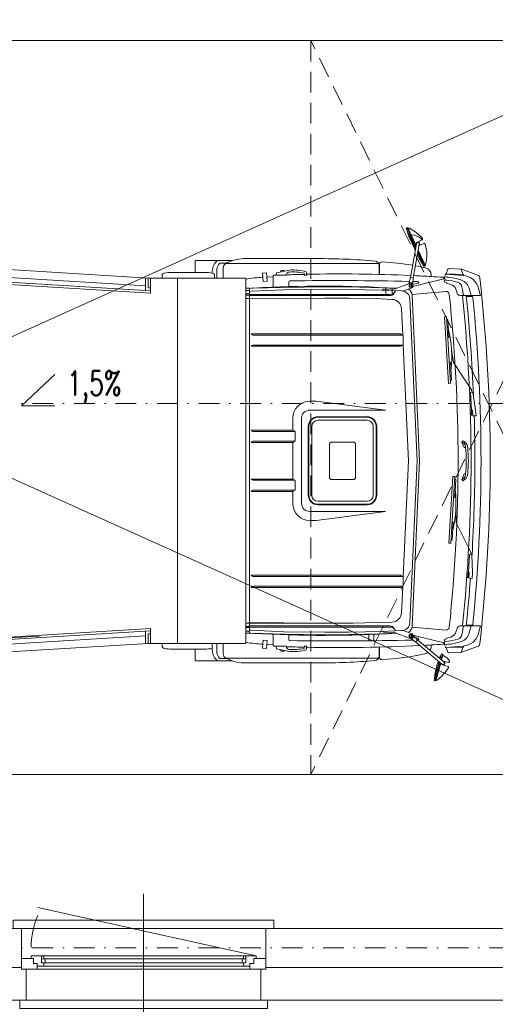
# Model space of a CAD drawing. Header units: centimetres. Extents: x -122 to 72759, y 3298 to 43172.
# Tile 117 of 243: x 38304 to 38595, y 11378 to 11982. Entities that reach past the tile are written whole.
import ezdxf
from ezdxf import colors
from ezdxf.entities.mleader import LeaderData, LeaderLine
from ezdxf.enums import TextEntityAlignment as Align
from ezdxf.lldxf.tags import DXFTag
from ezdxf.math import Vec2, Vec3

# ---------------------------------------------------------------- set-up
doc = ezdxf.new("R2010")
doc.units = ezdxf.units.CM
doc.header["$MEASUREMENT"] = 0
doc.linetypes.add('DASH2', pattern=[19.05, 12.7, -6.35])
doc.linetypes.add('DASHDOT', pattern=[25.4, 12.7, -6.35, 0, -6.35])
doc.layers.get('0').update_dxf_attribs({"lineweight": 5})
for name, color, linetype, lineweight in [('0-LINIA CIENKA', 7, 'Continuous', 5), ('0-LINIA ŚREDNIA', 7, 'Continuous', 5), ('0-OSIE', 7, 'DASHDOT', 5), ('_ ściany konstrukcyjne', 7, 'Continuous', 5), ('A_izol-termiczna', 7, 'ZIGZAG', 5), ('A_okna', 7, 'Continuous', 5), ('A_okna opis', 7, 'Continuous', 5), ('A_okna otwarcie', 7, 'DASH', 5), ('A_okna symbol', 7, 'Continuous', 5), ('A_parapety', 7, 'Continuous', 5), ('A_przerywane', 7, 'DASH', 5), ('A_sciany', 7, 'Continuous', 5), ('IS_HVAC_OPIS', 7, 'Continuous', 9), ('meble', 7, 'Continuous', 5), ('PRZERYWANA', 7, 'DASH2', 5), ('wymiarowanie', 7, 'Continuous', 5), ('ZZZ_Xref', 7, 'Continuous', 5)]:
    doc.layers.add(name, color=color, linetype=linetype, lineweight=lineweight)
doc.styles.add('Arial', font='arial.ttf', dxfattribs={"height": 450})
doc.styles.add('MBC_0250', font='txt', dxfattribs={"height": 250})
doc.styles.add('ROMANS', font='romans.shx', dxfattribs={"width": 0.8, "height": 15})
doc.styles.get("Standard").update_dxf_attribs({"font": 'ARIAL.TTF'})
tags = doc.linetypes.add('DASH', pattern=[15, 10, -5]).pattern_tags.tags
tags[6:7] = [DXFTag(74, 4), DXFTag(75, 0), DXFTag(340, '0'), DXFTag(46, 0.0), DXFTag(50, 0.0), DXFTag(44, 0.0), DXFTag(45, 0.0)]
tags[4:5] = [DXFTag(74, 4), DXFTag(75, 0), DXFTag(340, '0'), DXFTag(46, 0.0), DXFTag(50, 0.0), DXFTag(44, 0.0), DXFTag(45, 0.0)]
doc.linetypes.add('ZIGZAG', pattern='A,0.0001,-0.2,[131,ltypeshp.shx,S=0.2,R=0,X=-0.2,Y=0],-0.4,[131,ltypeshp.shx,S=0.2,R=180,X=0.2,Y=0],-0.2', length=0.8001)

# ---------------------------------------------------------------- blocks, each defined once
blk = doc.blocks.new('*U1247')
at = {"layer": 'A_okna symbol'}
blk.add_circle((0, 82.27), 13.85, dxfattribs=at)
at = {"layer": 'A_okna opis', "style": 'ROMANS', "width": 0.7}
for tag, p in [('S', (-18.23, 46.86)), ('H', (3.76, 46.86))]:
    blk.add_attdef(tag, text='', height=10, rotation=90, dxfattribs=at).set_placement(p, align=Align.TOP_CENTER)
at = {"layer": 'A_okna symbol', "style": 'Arial'}
blk.add_attdef('SYMBOL', text='', height=10, dxfattribs=at).set_placement((0, 82.27), align=Align.MIDDLE_CENTER)
at = {"layer": 'A_okna symbol'}
blk.add_attdef('HP=', (-11.63, -44.95), '', height=10, rotation=360, dxfattribs=at)
at = {"color": 7, "lineweight": 40, "true_color": 0xffffff}
blk.add_wipeout([(72, 19), (-72, 19), (-72, 0), (-75, 0), (-75, -25), (75, -25), (75, 0), (72, 0)], dxfattribs=at)
at = {"color": 8, "linetype": 'Continuous', "lineweight": 5}
blk.add_line((0, 66.42), (0, -46.34), dxfattribs=at)
for p, q in [((-75, 0), (-65.2, 0)), ((-75, -6.5), (-75, 0)), ((-65.2, 0), (-65.2, -3.5)), ((-65.2, -3.5), (-67.6, -3.5)), ((-67.6, -3.5), (-67.6, -6.5)), ((-65.2, -1.9), (-61.46, -1.9)), ((-60.39, -3.89), (-62.7, -3.89)), ((-62.7, -8.3), (-62.7, -3.89)), ((-61, -3.89), (-61.46, -1.9)), ((-60.39, -3.89), (-60.39, -6.3)), ((60.39, -3.89), (-60.39, -3.89)), ((60.39, -3.89), (62.7, -3.89)), ((60.39, -3.89), (60.39, -6.3)), ((61, -3.89), (61.46, -1.9)), ((65.2, -1.9), (61.46, -1.9)), ((62.7, -8.3), (62.7, -3.89)), ((75, 0), (65.2, 0)), ((65.2, 0), (65.2, -3.5)), ((65.2, -3.5), (67.6, -3.5)), ((67.6, -3.5), (67.6, -6.5)), ((75, -6.5), (75, 0)), ((-67.6, -6.5), (-75, -6.5)), ((-69, -8.3), (-69, -6.5)), ((-69, -8.3), (-61.44, -8.3)), ((-60.39, -6.3), (-62.7, -6.3)), ((-62.7, -8.3), (-62.7, -6.3)), ((-61, -6.3), (-61.44, -8.3)), ((-60.44, -6.3), (60.39, -6.3)), ((60.39, -6.3), (62.7, -6.3)), ((61, -6.3), (61.44, -8.3)), ((69, -8.3), (61.44, -8.3)), ((62.7, -8.3), (62.7, -6.3)), ((67.6, -6.5), (75, -6.5)), ((69, -8.3), (69, -6.5))]:
    blk.add_line(p, q)
at = {"lineweight": 5}
for p, q in [((65.2, 0), (-65.2, 0)), ((-61.46, -1.9), (61.46, -1.9)), ((-61.44, -8.3), (61.44, -8.3))]:
    blk.add_line(p, q, dxfattribs=at)
for points in [[(-72, 0), (-72, 19)], [(72, 0), (72, 19)]]:
    blk.add_lwpolyline(points)
at = {"layer": 'A_izol-termiczna', "linetype": 'Continuous'}
for p, q in [((-71, 0), (-75, 0)), ((71, 0), (75, 0))]:
    blk.add_line(p, q, dxfattribs=at)
at = {"layer": 'A_okna otwarcie', "ltscale": 0.5}
blk.add_line((69, -8.3), (-64.87, -37.88), dxfattribs=at)
blk.add_arc((-20.23, -13.24), 48.77, 180.07083, 203.75046, dxfattribs=at)
at = {"layer": 'A_parapety'}
for points in [[(-76, 19), (-76, 24), (76, 24), (76, 19)], [(-80, -25), (-80, -30), (80, -30), (80, -25)]]:
    blk.add_lwpolyline(points, dxfattribs=at)
at = {"layer": 'A_przerywane'}
for p, q in [((72, 19), (-72, 19)), ((75, -25), (-75, -25))]:
    blk.add_line(p, q, dxfattribs=at)
at = {"layer": 'A_sciany'}
for p, q in [((-75, -25), (-75, 0)), ((75, -25), (75, 0))]:
    blk.add_line(p, q, dxfattribs=at)
blk = doc.blocks.new('G$CA1DC9C89')
at = {"layer": '0-LINIA CIENKA', "lineweight": 5}
for p, q in [((3894.65, 1238.43), (3895.17, 1238.9)), ((3896.48, 1234.5), (3894.65, 1238.43)), ((3895.17, 1238.9), (3895.6, 1238.93)), ((3895.17, 1238.9), (3897.06, 1234.85)), ((3895.6, 1238.93), (3897.71, 1234.4)), ((3896.15, 1238.53), (3895.85, 1238.39)), ((3896.45, 1234.47), (3896.84, 1234.82)), ((3900.31, 1226.18), (3896.45, 1234.47)), ((3896.84, 1234.82), (3897.35, 1234.9)), ((3900.46, 1227.04), (3896.84, 1234.82)), ((3900.62, 1227.9), (3897.35, 1234.9)), ((3897.61, 1234.35), (3897.72, 1234.4)), ((3897.17, 1208.35), (3900.81, 1229.03)), ((3898.94, 1208.03), (3902.59, 1228.71)), ((3903.85, 1231.31), (3901.16, 1229.89)), ((3904.41, 1231.53), (3901.18, 1229.89)), ((3905.46, 1229.16), (3902.45, 1227.93)), ((3840.11, 1219.92), (3794.73, 1219.92)), ((3905.45, 1215.17), (3901.64, 1223.34)), ((3905.96, 1215.25), (3901.79, 1224.2)), ((3906.35, 1215.59), (3901.94, 1225.06)), ((3638.18, 1213.94), (3736.16, 1207.93)), ((3765.01, 1218.32), (3765.01, 1211.43)), ((3765.49, 1218.68), (3770.2, 1218.68)), ((3765.49, 1218.68), (3787.92, 1218.68)), ((3780.1, 1217.18), (3784.42, 1217.18)), ((3782.32, 1214.43), (3782.32, 1207.93)), ((3877.64, 1216.93), (3783.96, 1216.93)), ((3877.91, 1215.77), (3877.91, 1210.23)), ((3878.11, 1216.38), (3878.11, 1210.23)), ((3905.45, 1215.17), (3905.96, 1215.25)), ((3905.96, 1215.25), (3906.35, 1215.59)), ((3906.1, 1216.14), (3906.12, 1216.15)), ((3920.77, 1213.79), (3927.92, 1213.54)), ((3639.16, 1209.09), (3734.67, 1203.24)), ((3734.67, 1200.43), (3734.67, 1207.93)), ((3736.16, 1207.93), (3754.16, 1207.93)), ((3736.16, 1202), (3736.16, 1207.93)), ((3737.66, 1198.75), (3737.66, 1207.93)), ((3744.79, 1207.93), (3744.79, 1209.46)), ((3750.91, 1211.43), (3770.91, 1211.43)), ((3754.16, 1207.93), (3754.16, 983.96)), ((3754.16, 1207.93), (3796.17, 1207.93)), ((3775.62, 1212.38), (3775.62, 1211.06)), ((3777.03, 1207.93), (3777.03, 1209.46)), ((3778.36, 1212.38), (3778.36, 1207.93)), ((3796.17, 1207.93), (3796.17, 983.96)), ((3808.9, 1211.12), (3806.41, 1210.97)), ((3806.41, 1210.97), (3806.72, 1205.98)), ((3809.22, 1206.13), (3808.9, 1211.12)), ((3812.91, 1208.84), (3809.42, 1208.63)), ((3812.91, 1209.17), (3812.91, 1202.4)), ((3814.71, 1209.7), (3814.91, 1211.2)), ((3814.71, 1209.7), (3820.91, 1209.7)), ((3814.91, 1211.2), (3822.91, 1212.9)), ((3817.71, 1212.7), (3817.71, 1211.8)), ((3819.71, 1212.7), (3817.71, 1212.7)), ((3819.71, 1212.7), (3819.71, 1212.22)), ((3832.21, 1209.7), (3832.02, 1210.99)), ((3832.21, 1209.7), (3833.61, 1209.7)), ((3833.21, 1211.9), (3833.61, 1209.7)), ((3897.17, 1208.35), (3896.45, 1205.43)), ((3898.94, 1208.03), (3897.17, 1208.35)), ((3898.94, 1208.03), (3898.62, 1205.05)), ((3909.9, 1209.9), (3909.9, 1208.92)), ((3917.63, 1207.97), (3917.63, 1207.62)), ((3917.99, 1208.73), (3918.82, 1210.47)), ((3917.99, 1207.76), (3917.99, 1208.73)), ((3918.72, 1210.27), (3918.73, 1210.56)), ((3918.73, 1210.56), (3929.72, 1210.17)), ((3918.82, 1210.47), (3929.58, 1209.59)), ((3919.03, 1210.55), (3920.19, 1213.41)), ((3929.42, 1210.18), (3928.47, 1213.12)), ((3938.41, 1209.83), (3928.75, 1213.4)), ((3929.7, 1209.58), (3929.72, 1210.17)), ((3629.18, 1206.9), (3737.66, 1200.25)), ((3629.18, 1205.39), (3737.66, 1198.75)), ((3736.16, 1202), (3737.66, 1202)), ((3798.31, 1201.77), (3796.17, 1201.7)), ((3799.4, 1201.72), (3798.4, 1201.69)), ((3798.4, 1201.69), (3798.4, 990.2)), ((3819.4, 1202.27), (3799.4, 1201.72)), ((3800.92, 1201.83), (3800.09, 1201.74)), ((3806.72, 1205.98), (3809.22, 1206.13)), ((3844.4, 1202.62), (3819.39, 1202.27)), ((3822.61, 1205.74), (3822.61, 1202.73)), ((3859.42, 1202.52), (3844.4, 1202.62)), ((3879.45, 1202.07), (3859.42, 1202.52)), ((3888.49, 1201.73), (3879.45, 1202.07)), ((3881.99, 1201.7), (3881.99, 1198.14)), ((3885.99, 1201.7), (3885.99, 1198.14)), ((3887.76, 1201.47), (3896.68, 1204.68)), ((3892.33, 1199.92), (3897.69, 1201.86)), ((3896.29, 1204.54), (3896.45, 1205.43)), ((3898.62, 1205.05), (3896.45, 1205.43)), ((3898.45, 1204.08), (3898.62, 1205.05)), ((3901.91, 1204.81), (3898.49, 1204.01)), ((3917.63, 1207.62), (3898.64, 1202.92)), ((3918, 1207.68), (3917.63, 1207.68)), ((3917.8, 1205.68), (3918.33, 1207.01)), ((3919.4, 1205.18), (3917.8, 1205.68)), ((3919.4, 1204.78), (3919.4, 1205.18)), ((3921.9, 1204.06), (3919.4, 1204.78)), ((3732.65, 1200.55), (3732.45, 1200.55)), ((3796.22, 1200.15), (3796.22, 991.74)), ((3798.11, 1200.44), (3796.51, 1200.44)), ((3798.11, 1198.31), (3796.51, 1198.31)), ((3798.11, 1197.55), (3796.51, 1197.55)), ((3799.4, 1199.92), (3798.4, 1199.85)), ((3884.96, 1198.02), (3798.4, 1198.02)), ((3884.54, 1197.26), (3798.4, 1197.26)), ((3819.4, 1200.77), (3799.4, 1199.92)), ((3844.42, 1195.74), (3819.47, 1195.39)), ((3859.32, 1195.64), (3844.42, 1195.74)), ((3880.49, 1200.68), (3880.49, 1200.43)), ((3880.77, 1200.98), (3887.2, 1201.35)), ((3918.84, 1199.76), (3898.16, 1197.94)), ((3902.79, 1095.95), (3898.19, 1197.61)), ((3926.07, 1198.16), (3925.01, 1201.13)), ((3927.39, 1197.24), (3931.38, 1197.24)), ((3930.52, 1197.24), (3940.09, 1197.24)), ((3934.97, 1196.74), (3931.43, 1196.74)), ((3938.99, 1201.61), (3940.09, 1197.24)), ((3798.11, 1195.47), (3796.51, 1195.47)), ((3819.47, 1195.39), (3798.4, 1195.18)), ((3879.24, 1195.19), (3859.32, 1195.64)), ((3885.83, 1194.94), (3879.24, 1195.19)), ((3892.41, 1173.03), (3891.68, 1189.13)), ((3919.32, 1184.39), (3918.13, 1184.31)), ((3918.13, 1184.31), (3920.62, 1143.39)), ((3921.82, 1143.47), (3919.32, 1184.39)), ((3919.44, 1182.49), (3920.14, 1182.53)), ((3920.14, 1182.53), (3920.81, 1171.56)), ((3890.92, 1173.74), (3799.41, 1173.74)), ((3892.53, 1172.94), (3801.01, 1172.94)), ((3892.47, 1172.99), (3891.31, 1173.64)), ((3892.68, 1167.14), (3892.68, 1172.74)), ((3920.81, 1171.56), (3920.11, 1171.51)), ((3890.92, 1166.14), (3799.41, 1166.14)), ((3892.68, 1166.94), (3801.01, 1166.94)), ((3892.47, 1166.88), (3891.31, 1166.24)), ((3895.89, 1095.95), (3892.68, 1166.94)), ((3923.64, 1156.3), (3922.37, 1164.04)), ((3921.73, 1156.39), (3921.03, 1156.34)), ((3922.4, 1145.41), (3921.73, 1156.39)), ((3934.69, 1139.44), (3923.64, 1156.3)), ((3920.62, 1143.39), (3921.82, 1143.47)), ((3921.7, 1145.36), (3922.4, 1145.41)), ((3935.53, 1137.99), (3934.03, 1137.9)), ((3934.03, 1137.9), (3934.7, 1126.92)), ((3934.78, 1137.95), (3934.69, 1139.44)), ((3937.19, 1127.08), (3935.53, 1137.99)), ((3839.4, 1132.52), (3835.4, 1132.52)), ((3881.9, 1127.04), (3839.39, 1132.52)), ((3881.9, 1127.04), (3835.4, 1127.04)), ((3934.55, 1126.48), (3933.89, 1126.44)), ((3934.67, 1123.87), (3933.97, 1123.84)), ((3934.55, 1126.48), (3934.67, 1123.87)), ((3935.26, 1125.9), (3934.57, 1125.87)), ((3935.35, 1124.51), (3934.64, 1124.48)), ((3934.7, 1126.92), (3935.2, 1126.95)), ((3935.2, 1126.95), (3935.41, 1123.46)), ((3935.41, 1123.46), (3937.41, 1123.58)), ((3937.41, 1123.58), (3937.19, 1127.08)), ((3824.93, 1122.04), (3824.93, 1114.72)), ((3824.93, 1122.04), (3824.93, 1114.72)), ((3830.4, 1122.04), (3830.4, 1095.95)), ((3840.38, 1120.8), (3870.62, 1120.8)), ((3840.44, 1122.93), (3870.56, 1122.93)), ((3840.44, 1122.61), (3870.56, 1122.61)), ((3824.72, 1114.74), (3799.41, 1114.74)), ((3826.33, 1113.94), (3801.01, 1113.94)), ((3826.27, 1114), (3825.11, 1114.64)), ((3826.37, 1108.06), (3826.37, 1113.83)), ((3834.52, 1117.01), (3834.52, 1074.88)), ((3834.84, 1117.01), (3834.84, 1074.88)), ((3836.65, 1117.01), (3836.65, 1074.88)), ((3874.35, 1117.01), (3874.35, 1074.88)), ((3876.16, 1117.01), (3876.16, 1074.88)), ((3876.49, 1117.01), (3876.49, 1074.88)), ((3824.72, 1107.15), (3799.41, 1107.15)), ((3826.33, 1107.94), (3801.01, 1107.94)), ((3824.93, 1107.17), (3824.93, 1095.95)), ((3826.27, 1107.89), (3825.11, 1107.25)), ((3847.5, 1105.95), (3847.5, 1085.94)), ((3849, 1107.45), (3862, 1107.45)), ((3863.5, 1105.95), (3863.5, 1085.94)), ((3929.62, 1108.19), (3928.62, 1107.39)), ((3928.62, 1107.39), (3930.22, 1104)), ((3930, 1106.61), (3928.62, 1107.39)), ((3930.78, 1107.24), (3930, 1106.61)), ((3930.22, 1104), (3930.55, 1104)), ((3824.93, 1084.72), (3824.93, 1095.95)), ((3830.4, 1069.85), (3830.4, 1095.95)), ((3895.89, 1095.95), (3892.68, 1024.95)), ((3902.79, 1095.95), (3898.19, 994.28)), ((3928.62, 1084.5), (3930.22, 1087.9)), ((3930.22, 1087.9), (3930.55, 1087.9)), ((3824.72, 1084.75), (3799.41, 1084.75)), ((3826.33, 1083.95), (3801.01, 1083.95)), ((3826.27, 1084), (3825.11, 1084.65)), ((3826.37, 1083.83), (3826.37, 1078.07)), ((3849, 1084.44), (3862, 1084.44)), ((3923.22, 1086.37), (3920.79, 1045.45)), ((3921.99, 1045.37), (3924.41, 1086.3)), ((3924.41, 1086.3), (3923.22, 1086.37)), ((3924.3, 1084.4), (3925, 1084.36)), ((3925, 1084.36), (3924.35, 1073.38)), ((3930, 1085.28), (3928.62, 1084.5)), ((3929.62, 1083.7), (3928.62, 1084.5)), ((3930.78, 1084.65), (3930, 1085.28)), ((3824.72, 1077.15), (3799.41, 1077.15)), ((3826.33, 1077.95), (3801.01, 1077.95)), ((3824.93, 1069.85), (3824.93, 1077.18)), ((3824.93, 1069.85), (3824.93, 1077.18)), ((3826.27, 1077.89), (3825.11, 1077.25)), ((3840.38, 1071.1), (3870.62, 1071.1)), ((3840.44, 1069.29), (3870.56, 1069.29)), ((3840.44, 1068.96), (3870.56, 1068.96)), ((3924.35, 1073.38), (3923.65, 1073.42)), ((3881.9, 1064.85), (3835.4, 1064.85)), ((3881.9, 1064.85), (3839.39, 1059.37)), ((3925.33, 1057.9), (3925, 1065.73)), ((3839.4, 1059.37), (3835.4, 1059.37)), ((3923.45, 1058.21), (3922.75, 1058.25)), ((3922.8, 1047.23), (3923.45, 1058.21)), ((3934.28, 1039.84), (3925.33, 1057.9)), ((3920.79, 1045.45), (3921.99, 1045.37)), ((3922.1, 1047.27), (3922.8, 1047.23)), ((3934.19, 1038.34), (3934.28, 1039.84)), ((3933.44, 1038.38), (3932.79, 1027.41)), ((3934.94, 1038.3), (3933.44, 1038.38)), ((3935.29, 1027.26), (3934.94, 1038.3)), ((3932.59, 1026.98), (3931.93, 1027.03)), ((3932.59, 1026.98), (3932.39, 1024.38)), ((3932.79, 1027.41), (3933.29, 1027.38)), ((3933.29, 1027.38), (3933.08, 1023.88)), ((3935.08, 1023.76), (3935.29, 1027.26)), ((3890.92, 1025.75), (3799.41, 1025.75)), ((3892.68, 1024.95), (3801.01, 1024.95)), ((3892.47, 1025.01), (3891.31, 1025.65)), ((3892.68, 1024.75), (3892.68, 1019.15)), ((3932.39, 1024.38), (3931.7, 1024.43)), ((3933.15, 1024.93), (3932.44, 1024.98)), ((3933.23, 1026.33), (3932.54, 1026.38)), ((3933.08, 1023.88), (3935.08, 1023.76)), ((3890.92, 1018.15), (3799.41, 1018.15)), ((3892.53, 1018.95), (3801.01, 1018.95)), ((3892.47, 1018.9), (3891.31, 1018.25)), ((3892.41, 1018.86), (3891.68, 1002.76)), ((3798.11, 996.42), (3796.51, 996.42)), ((3819.47, 996.5), (3798.4, 996.71)), ((3844.42, 996.15), (3819.47, 996.5)), ((3879.24, 996.7), (3859.32, 996.25)), ((3885.83, 996.95), (3879.24, 996.7)), ((3629.18, 986.5), (3737.66, 993.14)), ((3629.18, 985), (3737.66, 991.64)), ((3734.67, 991.46), (3734.67, 983.96)), ((3737.66, 993.14), (3737.66, 983.96)), ((3862.05, 996.36), (3796.17, 996.36)), ((3798.11, 994.35), (3796.51, 994.35)), ((3798.11, 993.59), (3796.51, 993.59)), ((3798.11, 991.45), (3796.51, 991.45)), ((3884.54, 994.64), (3798.4, 994.64)), ((3884.96, 993.88), (3798.4, 993.88)), ((3799.4, 991.97), (3798.4, 992.04)), ((3819.4, 991.12), (3799.4, 991.97)), ((3859.32, 996.25), (3844.42, 996.15)), ((3880.49, 991.21), (3880.49, 991.46)), ((3880.77, 990.91), (3887.2, 990.54)), ((3887.76, 990.43), (3896.68, 987.21)), ((3892.33, 991.97), (3897.69, 990.04)), ((3918.84, 992.13), (3898.16, 993.95)), ((3926.07, 993.73), (3925.01, 990.77)), ((3927.39, 994.66), (3930.52, 994.66)), ((3930.52, 994.66), (3940.09, 994.66)), ((3934.97, 995.16), (3931.43, 995.16)), ((3938.99, 990.28), (3940.09, 994.66)), ((3628.92, 985.92), (3669.38, 988.4)), ((3639.16, 982.8), (3734.67, 988.65)), ((3736.16, 989.89), (3736.16, 983.96)), ((3736.16, 989.89), (3737.66, 989.89)), ((3798.31, 990.12), (3796.17, 990.2)), ((3799.4, 990.17), (3798.4, 990.2)), ((3819.4, 989.62), (3799.4, 990.17)), ((3800.92, 990.06), (3800.09, 990.15)), ((3806.41, 980.92), (3806.72, 985.91)), ((3806.72, 985.91), (3809.22, 985.76)), ((3809.22, 985.76), (3808.9, 980.77)), ((3812.91, 982.72), (3812.91, 989.49)), ((3844.4, 989.27), (3819.39, 989.62)), ((3822.61, 986.15), (3822.61, 989.16)), ((3859.42, 989.37), (3844.4, 989.27)), ((3879.45, 989.82), (3859.42, 989.37)), ((3871.61, 985.53), (3871.61, 989.35)), ((3874.81, 985.56), (3874.81, 989.47)), ((3888.49, 990.16), (3879.45, 989.82)), ((3897.26, 987.13), (3898.01, 986.5)), ((3898.01, 986.5), (3899.42, 988.18)), ((3900.44, 984.72), (3898.01, 986.5)), ((3917.63, 984.28), (3898.64, 988.97)), ((3898.67, 988.81), (3899.42, 988.18)), ((3901.59, 986.1), (3899.42, 988.18)), ((3901.91, 987.09), (3900.14, 987.5)), ((3900.44, 984.72), (3901.59, 986.1)), ((3900.44, 984.72), (3916.52, 971.23)), ((3901.59, 986.1), (3917.68, 972.6)), ((3919.4, 986.71), (3917.8, 986.21)), ((3917.8, 986.21), (3918.33, 984.88)), ((3921.9, 987.84), (3919.4, 987.11)), ((3919.4, 987.11), (3919.4, 986.71)), ((3638.18, 977.95), (3736.16, 983.96)), ((3736.16, 983.96), (3754.16, 983.96)), ((3744.79, 983.96), (3744.79, 982.44)), ((3750.91, 980.46), (3770.91, 980.46)), ((3754.16, 983.96), (3796.17, 983.96)), ((3765.01, 973.57), (3765.01, 980.46)), ((3775.62, 979.51), (3775.62, 983.96)), ((3778.36, 979.51), (3778.36, 983.96)), ((3782.32, 977.46), (3782.32, 983.96)), ((3808.9, 980.77), (3806.41, 980.92)), ((3812.91, 983.05), (3809.42, 983.26)), ((3814.71, 982.19), (3814.91, 980.69)), ((3814.71, 982.19), (3820.91, 982.19)), ((3814.91, 980.69), (3822.91, 978.99)), ((3817.71, 979.19), (3817.71, 980.09)), ((3819.71, 979.19), (3817.71, 979.19)), ((3819.71, 979.19), (3819.71, 979.67)), ((3832.21, 982.19), (3832.02, 980.9)), ((3832.21, 982.19), (3833.61, 982.19)), ((3833.21, 979.99), (3833.61, 982.19)), ((3877.91, 976.12), (3877.91, 981.66)), ((3878.11, 975.51), (3878.11, 981.66)), ((3909.9, 981.99), (3909.9, 982.98)), ((3917.63, 983.92), (3917.63, 984.28)), ((3918, 984.21), (3917.63, 984.21)), ((3917.99, 984.13), (3917.99, 983.16)), ((3917.99, 983.16), (3918.82, 981.42)), ((3918.72, 981.62), (3918.73, 981.34)), ((3918.73, 981.34), (3929.72, 981.72)), ((3918.82, 981.42), (3929.58, 982.3)), ((3919.03, 981.35), (3920.19, 978.48)), ((3920.77, 978.1), (3927.92, 978.35)), ((3929.42, 981.71), (3928.47, 978.77)), ((3938.41, 982.06), (3928.75, 978.49)), ((3929.7, 982.32), (3929.72, 981.72)), ((3765.49, 973.21), (3770.2, 973.21)), ((3765.49, 973.21), (3787.92, 973.21)), ((3765.49, 973.21), (3770.2, 973.21)), ((3765.49, 973.21), (3787.92, 973.21)), ((3780.1, 974.71), (3784.42, 974.71)), ((3877.64, 974.96), (3783.96, 974.96)), ((3914.86, 972.62), (3911.82, 961.27)), ((3916.11, 977.3), (3915.37, 974.54)), ((3915.94, 974.07), (3916.81, 977.32)), ((3916.11, 977.3), (3916.81, 977.32)), ((3916.28, 973.78), (3917.16, 977.08)), ((3916.81, 977.32), (3917.16, 977.08)), ((3917.56, 976.35), (3917, 976.5)), ((3920.49, 972.31), (3917.36, 973.04)), ((3840.11, 971.97), (3794.73, 971.97)), ((3912.41, 960.9), (3915.42, 972.15)), ((3912.84, 960.95), (3915.76, 971.86)), ((3920.23, 969.76), (3916.77, 970.81)), ((3911.82, 961.27), (3912.41, 960.9)), ((3912.41, 960.9), (3912.84, 960.95)), ((3913.31, 961.44), (3912.99, 961.53))]:
    blk.add_line(p, q, dxfattribs=at)
for points in [[(3917.99, 1208.73, -0.049602), (3927.7, 1207.09)], [(3918.9, 1206.76, -0.051562), (3926.38, 1205.31)], [(3901.29, 1095.95), (3896.79, 1195.24, 0.39005), (3891.9, 1200.1), (3879.4, 1200.57), (3859.4, 1201.02), (3844.4, 1201.12), (3819.4, 1200.77)], [(3901.29, 1095.95), (3896.79, 996.65, -0.39005), (3891.9, 991.79), (3879.4, 991.32), (3859.4, 990.87), (3844.4, 990.77), (3819.4, 991.12)], [(3917.99, 983.16, 0.049602), (3927.7, 984.8)], [(3918.9, 985.13, 0.051562), (3926.38, 986.58)]]:
    blk.add_lwpolyline(points, format="xyb", dxfattribs=at)
for points in [[(3897.68, 1202.42), (3898.17, 1203.27), (3897.68, 1204.12), (3896.69, 1204.12), (3896.2, 1203.27), (3896.69, 1202.42)], [(3897.68, 989.48), (3898.17, 988.63), (3897.68, 987.78), (3896.69, 987.78), (3896.2, 988.63), (3896.69, 989.48)]]:
    blk.add_lwpolyline(points, close=True, dxfattribs=at)
for points in [[(3928.79, 1202.66), (3929.14, 1200.93), (3929.53, 1198.1)], [(3932.92, 1202.25), (3933.39, 1200.93), (3934.37, 1197.24)], [(3928.79, 989.24), (3929.14, 990.96), (3929.53, 993.79)], [(3932.92, 989.64), (3933.39, 990.96), (3934.37, 994.66)]]:
    blk.add_lwpolyline(points, dxfattribs=at)
for centre in [(3897.19, 1203.27), (3897.19, 988.63)]:
    blk.add_circle(centre, 0.6, dxfattribs=at)
for centre, radius, start, end in [((3936.72, 1248.89), 43.32, 194.15818, 209.05128), ((3896.36, 1238.07), 0.5, 61.75967, 115), ((3882.4, 1212.09), 30, 42.40386, 61.75968), ((3971.17, 1257.57), 78.19, 197.28315, 204.63798), ((3897.93, 1233.95), 0.5, 87.57784, 115), ((3897.53, 1224.46), 10, 50.10689, 87.57784), ((3903.62, 1231.75), 0.5, 297.83555, 50.10689), ((3904.18, 1231.98), 0.5, 296.89713, 42.40386), ((3901.7, 1228.87), 1.15, 116.89712, 208.49994), ((3901.7, 1228.87), 0.9, 350.00001, 170), ((3901.7, 1228.87), 1.15, 311.50005, 116.89712), ((3905.65, 1228.7), 0.5, 19.30469, 112.16445), ((3887.24, 1222.25), 20, 343.15195, 19.30469), ((3795.57, 1196.01), 23.93, 92.01281, 119.803), ((3842.21, 843.26), 376.66, 84.93811, 90.31956), ((3971.17, 1257.57), 78.19, 206.89465, 212.71685), ((3769.85, 1212.42), 7.63, 124.82599, 129.30248), ((3783.25, 1212.42), 7.63, 124.82599, 180.24698), ((3785.74, 1212.42), 7.38, 139.79284, 180.24698), ((3785.02, 1214.43), 2.7, 119.80299, 180), ((3875.21, 1215.77), 2.7, 359.99999, 84.93811), ((3879.61, 1216.38), 1.5, 87.70312, 180), ((3874.04, 1077.62), 140.37, 79.96994, 87.70312), ((3874.04, 1077.62), 140.37, 76.62091, 79.23528), ((3905.91, 1216.6), 0.5, 294.99999, 343.15194), ((3905.5, 1209.9), 4.4, 0, 76.62091), ((3920.75, 1213.19), 0.6, 88, 158.0169), ((3746.41, 1209.46), 1.62, 99.08472, 180), ((3750.91, 1181.32), 30.12, 90, 99.08472), ((3770.91, 1181.32), 30.12, 80.91528, 90), ((3775.41, 1209.46), 1.62, 0, 80.91528), ((3808.72, 1142.81), 65.68, 91.88299, 101.02059), ((3812.17, 1143.01), 65.68, 92.40206, 92.71223), ((3813.41, 1209.17), 0.5, 91.85066, 180.00001), ((3854.04, 241.34), 969.19, 92.32522, 92.4031), ((3822.91, 1209.7), 2, 90.3203, 180), ((3854.04, 241.34), 969.19, 91.29538, 91.95769), ((3825.06, 1180.56), 31.21, 77.11529, 93.97225), ((3825.09, 1181.84), 31.14, 74.89242, 94.01695), ((3854.04, 241.34), 969.19, 87.43677, 91.21418), ((3854.04, 241.34), 969.19, 86.69543, 87.32948), ((3854.04, 241.34), 969.19, 86.26533, 86.69543), ((3917.13, 1207.97), 0.5, 0, 85.71386), ((3918.99, 1207.76), 1, 180, 264.89349), ((3927.9, 1212.94), 0.6, 17.98311, 88), ((3928.58, 1212.94), 0.49, 69.69552, 121.61749), ((3928.71, 1199.02), 10.6, 14.11433, 85.29898), ((3937.72, 1207.95), 2, 6.51547, 69.69553), ((2956.99, 1095.95), 989.11, 353.48454, 6.51546), ((3798.23, 1201.61), 0.18, 25.73203, 66.36965), ((3844.15, 419.92), 783.1, 86.74682, 93.16404), ((3823.11, 1205.74), 0.5, 90.90849, 180.00001), ((3852.06, -619.66), 1826.13, 88.60326, 90.9085), ((3897.19, 1203.27), 1.5, 289.81124, 109.81123), ((3852.06, -619.66), 1826.13, 88.43872, 88.53632), ((3901.8, 1205.29), 0.5, 283.11645, 88.43871), ((3920.59, 1199.54), 4.7, 19.68333, 73.7398), ((3925.36, 1201.96), 3.5, 11.45875, 73.08675), ((3925.67, 1199.66), 7.7, 19.65382, 74.70913), ((3797.32, 1191.81), 6, 100.60497, 101.08187), ((3796.18, 1191.98), 5, 89.63162, 90.19369), ((3796.51, 1200.15), 0.29, 90, 180), ((3796.51, 1198.02), 0.29, 90, 180), ((3796.51, 1197.26), 0.29, 90, 180), ((3798.11, 1200.15), 0.29, 0, 90), ((3798.11, 1198.02), 0.29, 0, 90), ((3798.11, 1197.26), 0.29, 0, 90), ((3880.79, 1200.68), 0.3, 93.27048, 180.00002), ((3884.54, 1200.25), 3, 270, 324.90133), ((3884.96, 1201.01), 3, 270, 322.45829), ((3866.84, 1212.7), 24.64, 324.90133, 329.40239), ((3887.08, 1203.35), 2, 273.27049, 289.81124), ((3867.28, 1214.6), 25.29, 322.45829, 325.17838), ((3894.1, 1197.42), 4.09, 2.59006, 66.02047), ((3919.01, 1197.77), 2, 5.97281, 95.02907), ((2931.39, 1094.44), 995.02, 0.08669, 5.97281), ((3927.39, 1198.64), 1.4, 199.68333, 270), ((2939.39, 1094.44), 995.02, 0.08669, 5.92977), ((3930.52, 1198.24), 1, 187.69605, 270), ((2941.69, 1094.44), 995.02, 2.39135, 5.92977), ((3934.97, 1196.24), 0.5, 5.722, 90), ((2934.09, 1095.95), 1006.39, 354.278, 5.722), ((3796.51, 1195.18), 0.29, 90, 180), ((3798.11, 1195.18), 0.29, 0, 90), ((3885.6, 1188.86), 6.09, 2.59005, 87.82314), ((3801.01, 1174.94), 2, 216.8699, 270), ((3890.92, 1172.94), 0.8, 61.03106, 89.99999), ((3892.37, 1172.82), 0.2, 36.11516, 61.03105), ((3850.81, 1159.67), 71.69, 353.4398, 13.53912), ((3801.01, 1164.94), 2, 90, 143.1301), ((3890.92, 1166.94), 0.8, 270, 298.96893), ((3892.37, 1167.06), 0.2, 298.96893, 323.88483), ((3835.4, 1122.04), 10.48, 90, 180), ((3835.4, 1122.04), 5, 90, 180), ((2941.69, 1094.44), 995.02, 0.08669, 1.67431), ((3840.44, 1117.01), 5.92, 90, 180), ((3840.44, 1117.01), 5.6, 90, 180), ((3840.44, 1117.01), 3.79, 90, 180), ((3870.56, 1117.01), 5.92, 360, 90), ((3870.56, 1117.01), 5.6, 360, 90), ((3870.56, 1117.01), 3.79, 0, 90), ((3801.01, 1115.94), 2, 216.8699, 270), ((3824.72, 1113.94), 0.8, 61.03108, 90.00001), ((3826.17, 1113.83), 0.2, 0, 61.03107), ((3801.01, 1105.95), 2, 90, 143.1301), ((3824.72, 1107.94), 0.8, 270, 298.96892), ((3826.17, 1108.06), 0.2, 298.96898, 0.00003), ((3849, 1105.95), 1.5, 90, 180), ((3862, 1105.95), 1.5, 0, 90), ((3924.19, 1100.4), 9.5, 45.96814, 55.13944), ((3926.5, 1103.78), 4.5, 6.05862, 38.97986), ((3927.31, 1103.64), 5, 5.98866, 45.96813), ((3930.55, 1103.5), 0.5, 5.53977, 90), ((3852.72, 1095.95), 78.7, 0, 6.05862), ((3854.02, 1095.95), 78.7, 0, 5.98866), ((2931.39, 1097.45), 995.02, 354.02719, 359.91331), ((2939.39, 1097.45), 995.02, 354.07023, 359.91331), ((3852.72, 1095.95), 78.7, 353.94138, 0), ((3854.02, 1095.95), 78.7, 354.01134, 0), ((2941.69, 1097.45), 995.02, 356.59013, 359.91331), ((3926.5, 1088.11), 4.5, 321.02014, 353.94138), ((3930.55, 1088.4), 0.5, 270, 354.4602), ((3927.31, 1088.26), 5, 314.03187, 354.01134), ((3801.01, 1085.95), 2, 216.8699, 270), ((3824.72, 1083.95), 0.8, 61.03106, 89.99999), ((3826.17, 1083.83), 0.2, 359.99997, 61.03105), ((3849, 1085.94), 1.5, 180, 270), ((3862, 1085.94), 1.5, 270, 0), ((3924.19, 1091.49), 9.5, 304.86055, 314.03186), ((3801.01, 1075.95), 2, 90, 143.1301), ((3824.72, 1077.95), 0.8, 270, 298.96892), ((3826.17, 1078.07), 0.2, 298.96894, 0), ((3840.44, 1074.88), 5.92, 180, 270), ((3840.44, 1074.88), 5.6, 180, 270), ((3840.44, 1074.88), 3.79, 180, 270), ((3870.56, 1074.88), 5.6, 270, 0), ((3870.56, 1074.88), 3.79, 270, 0), ((3870.56, 1074.88), 5.92, 270, 0), ((3853.44, 1069.97), 71.69, 346.55627, 6.65559), ((3835.4, 1069.85), 10.48, 180, 270), ((3835.4, 1069.85), 5, 180, 270), ((3801.01, 1026.95), 2, 216.8699, 270), ((3890.92, 1024.95), 0.8, 61.03108, 90), ((3892.37, 1024.84), 0.2, 36.11515, 61.0311), ((2941.69, 1097.45), 995.02, 354.07023, 355.75674), ((3801.01, 1016.95), 2, 90, 143.1301), ((3890.92, 1018.95), 0.8, 270, 298.96893), ((3892.37, 1019.07), 0.2, 298.96891, 323.88482), ((3885.6, 1003.04), 6.09, 272.17686, 357.40995), ((3796.51, 996.71), 0.29, 180, 270), ((3798.11, 996.71), 0.29, 270, 0), ((3796.51, 994.64), 0.29, 180, 270), ((3796.51, 993.88), 0.29, 180, 270), ((3796.51, 991.74), 0.29, 180, 269.99998), ((3798.11, 994.64), 0.29, 270, 0), ((3798.11, 993.88), 0.29, 270, 0), ((3798.11, 991.74), 0.29, 270, 0), ((3880.79, 991.21), 0.3, 179.99995, 266.72951), ((3884.54, 991.64), 3, 35.09867, 90), ((3884.96, 990.88), 3, 37.54171, 90), ((3866.84, 979.19), 24.64, 30.59761, 35.09867), ((3887.08, 988.55), 2, 70.18877, 86.72951), ((3867.28, 977.29), 25.29, 34.82162, 37.54171), ((3894.1, 994.47), 4.09, 293.97954, 357.40995), ((3919.01, 994.12), 2, 264.97093, 354.02719), ((3920.59, 992.35), 4.7, 286.26021, 340.31667), ((3927.39, 993.26), 1.4, 90, 160.31667), ((3930.52, 993.66), 1, 90, 172.30396), ((3934.97, 995.66), 0.5, 269.99999, 354.27797), ((3808.72, 1049.09), 65.68, 258.97941, 268.11701), ((3798.23, 990.28), 0.18, 293.63038, 334.268), ((3844.15, 1771.97), 783.1, 266.83596, 273.25318), ((3823.11, 986.15), 0.5, 180, 269.09149), ((3852.06, 2811.55), 1826.13, 269.09151, 271.46253), ((3897.19, 988.63), 1.5, 250.18877, 70.18877), ((3852.06, 2811.55), 1826.13, 271.55464, 271.56128), ((3901.8, 986.6), 0.5, 271.56128, 76.88354), ((3918.99, 984.13), 1, 95.1065, 179.99999), ((3925.36, 989.93), 3.5, 286.91325, 348.54125), ((3925.67, 992.23), 7.7, 285.29087, 340.34618), ((3928.71, 992.87), 10.6, 274.70103, 345.88567), ((3746.41, 982.44), 1.62, 180, 260.91528), ((3750.91, 1010.58), 30.12, 260.91528, 270), ((3770.91, 1010.58), 30.12, 270, 279.08472), ((3783.25, 979.48), 7.63, 179.75302, 235.17401), ((3785.74, 979.48), 7.38, 179.75302, 220.20716), ((3812.17, 1048.88), 65.68, 267.28777, 267.59794), ((3812.17, 1048.88), 65.68, 267.28777, 267.59794), ((3813.41, 982.72), 0.5, 180.00001, 268.14933), ((3854.04, 1950.56), 969.19, 267.5969, 267.67478), ((3822.91, 982.19), 2, 180, 269.6797), ((3854.04, 1950.56), 969.19, 268.04231, 268.70462), ((3825.06, 1011.33), 31.21, 266.02775, 282.88471), ((3825.09, 1010.06), 31.14, 265.98305, 285.10758), ((3854.04, 1950.56), 969.19, 268.78582, 272.89373), ((3854.04, 1950.56), 969.19, 273.04982, 273.30457), ((3905.5, 981.99), 4.4, 283.37909, 304.65049), ((3905.5, 981.99), 4.4, 328.30164, 0), ((3854.04, 1950.56), 969.19, 273.30457, 273.73467), ((3917.13, 983.92), 0.5, 274.28614, 359.99999), ((3920.75, 978.7), 0.6, 201.98312, 272.00001), ((3927.9, 978.95), 0.6, 272, 342.0169), ((3928.58, 978.95), 0.49, 238.38251, 290.30447), ((3937.72, 983.94), 2, 290.30447, 353.48453), ((3769.85, 979.48), 7.63, 230.69752, 235.17401), ((3769.85, 979.48), 7.63, 230.69752, 235.17401), ((3785.02, 977.46), 2.7, 180, 240.197), ((3795.57, 995.88), 23.93, 240.197, 267.98719), ((3842.21, 1348.63), 376.66, 269.68044, 275.06189), ((3875.21, 976.12), 2.7, 275.06189, 0), ((3879.61, 975.51), 1.5, 180, 272.29688), ((3874.04, 1114.27), 140.37, 272.29688, 283.37909), ((3955.06, 958.27), 43.32, 160.05065, 175.84182), ((3955.06, 958.27), 43.32, 154.15818, 157.53615), ((3917.1, 971.92), 0.9, 230.00001, 50), ((3917.1, 971.92), 1.15, 253.10288, 76.89712), ((3917.1, 971.92), 1.15, 76.89712, 88.49995), ((3915.52, 970.71), 6, 22.30894, 70.09226), ((3920.61, 972.79), 0.5, 256.89712, 22.30893), ((3895.18, 985.09), 30, 308.24032, 327.59614), ((3917.1, 971.92), 1.15, 191.50006, 253.10288), ((3920.09, 969.28), 0.5, 327.59614, 73.10287), ((3913.44, 961.92), 0.5, 255.00001, 308.24033)]:
    blk.add_arc(centre, radius, start, end, dxfattribs=at)
at = {"layer": '0-LINIA ŚREDNIA', "lineweight": 5}
for points in [[(2845.26, 765.1), (4125.09, 765.11), (4125.01, 829.15), (4100.01, 829.15), (4100.09, 1919.15), (4125.09, 1919.15), (4125.09, 1983.15), (2204.61, 1983.1)], [(2825.26, 785.1), (4105.09, 785.11), (4105.09, 809.15), (4080.09, 809.15), (4080.09, 1939.15), (4105.09, 1939.15), (4105.09, 1963.15), (2224.61, 1963.1)]]:
    blk.add_lwpolyline(points, dxfattribs=at)
at = {"layer": '_ ściany konstrukcyjne', "lineweight": 5}
for points in [[(2825.26, 785.1), (4105.09, 785.11), (4105.09, 809.15), (4080.09, 809.15), (4080.09, 1939.15), (4105.09, 1939.15), (4105.09, 1963.15), (2224.61, 1963.1)], [(2515.1, 809.1), (2515.1, 620.1), (2801.26, 620.1), (2801.26, 809.1), (4056.09, 809.11), (4056.09, 1939.15), (2945.87, 1939.12)]]:
    blk.add_lwpolyline(points, dxfattribs=at)
at = {"layer": 'meble', "lineweight": 5}
blk.add_lwpolyline([(4056.08, 903.61), (3056.08, 903.61), (3056.08, 1353.61), (4056.08, 1353.61), (4056.08, 903.61), (3056.08, 1353.61), (4056.08, 1353.61), (3056.08, 903.61)], dxfattribs=at)
at = {"layer": 'PRZERYWANA', "lineweight": 5}
for points in [[(4056.09, 1353.61), (3836.09, 1353.61), (3836.09, 903.61), (4056.09, 903.61), (3836.09, 1353.61)], [(4056.09, 1353.61), (3836.09, 903.61)]]:
    blk.add_lwpolyline(points, dxfattribs=at)
at = {"layer": 'wymiarowanie', "lineweight": 5}
blk.add_lwpolyline([(3717.69, 1129.73), (3658.63, 1129.73), (3679.26, 1149.07)], dxfattribs=at)
at = {"layer": 'A_okna', "lineweight": 5}
ref = blk.add_blockref('*U1247', (3733.46, 784.11), dxfattribs=dict(at, xscale=-1, rotation=179.9999999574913))
ref.add_attrib('SYMBOL', 'O2', dxfattribs={"layer": 'A_okna symbol', "height": 9.996, "rotation": 180, "style": 'Arial'}).set_placement((3733.46, 701.84), align=Align.MIDDLE_CENTER)
ref.add_attrib('S', '150', dxfattribs={"layer": 'A_okna opis', "height": 10, "rotation": 90, "style": 'ROMANS', "width": 0.7}).set_placement((3715.23, 737.25), align=Align.TOP_CENTER)
ref.add_attrib('H', '80', dxfattribs={"layer": 'A_okna opis', "height": 10, "rotation": 90, "style": 'ROMANS', "width": 0.7}).set_placement((3737.22, 737.25), align=Align.TOP_CENTER)
at = {"layer": '0-LINIA CIENKA', "lineweight": 5, "ltscale": 2}
blk.add_lwpolyline([(2845.26, 765.1), (2845.26, 256.64), (4749.63, 256.64), (4915.44, 2072.86), (4422.91, 2072.57), (4422.91, 765.11)], close=True, dxfattribs=at)
at = {"layer": '0-OSIE', "lineweight": 5}
blk.add_lwpolyline([(-236.32, 797.15), (4272.15, 797.15)], dxfattribs=at)
at = {"layer": 'wymiarowanie', "lineweight": 5, "insert": (3703.26, 1141.25), "char_height": 15, "attachment_point": 5, "rotation": 359.9903, "bg_fill": 2}
blk.add_mtext('\\A1;{\\W0.7;\\Fromans.shx|c226;1,5%}', dxfattribs=at)
at = {"layer": '0-OSIE', "lineweight": 5}
blk.add_lwpolyline([(-236.21, 1131.01), (4272.26, 1131.01)], dxfattribs=at)

msp = doc.modelspace()

# ---------------------------------------------------------------- block references
at = {"layer": 'ZZZ_Xref'}
msp.add_blockref('G$CA1DC9C89', (34646.15529, 10615.38849), dxfattribs=at)

# ---------------------------------------------------------------- next in the draw order: leaders
at = {"layer": 'IS_HVAC_OPIS'}
ml = msp.add_multileader_mtext('Standard', dxfattribs=at)
ml.set_content('%%C15.38,/%%C9.52   \\PL=6,0m', color=256, style='MBC_0250')
ml.set_leader_properties(color=256, linetype='Continuous', lineweight=0)
ml.build(insert=Vec2(0, 0))
ml.multileader.update_dxf_attribs({"dogleg_length": 21.66695, "arrow_head_size": 12.5, "scale": 100})
ctx = ml.context
ctx.base_point, ctx.scale, ctx.char_height, ctx.arrow_head_size, ctx.landing_gap_size, ctx.plane_origin = Vec3(36317.44263, 11723.53481), 100, 20, 12.5, 7.5, Vec3(35593.94904, 11318.35349)
notes = []
notes.append((ctx, [(0, (1, 1, 0), (36307.77568, 11723.53481), (1, 0), 9.66695, [(0, [(36225.93554, 11744.7637)], 0, [])])]))
ctx.mtext.insert, ctx.mtext.width, ctx.mtext.line_spacing_factor, ctx.mtext.flow_direction = Vec3(36324.94263, 11735.88133), 338.2148227, 1.00005, 5
ml = msp.add_multileader_mtext('Standard', dxfattribs=at)
ml.set_content('%%C19.05/,%%C9.52 \\PL=2,5m', color=256, style='MBC_0250')
ml.set_leader_properties(color=256, linetype='Continuous', lineweight=0)
ml.build(insert=Vec2(0, 0))
ml.multileader.update_dxf_attribs({"dogleg_length": 21.66695, "arrow_head_size": 12.5, "scale": 100})
ctx = ml.context
ctx.base_point, ctx.scale, ctx.char_height, ctx.arrow_head_size, ctx.landing_gap_size, ctx.plane_origin = Vec3(36274.57751, 11492.15685), 100, 20, 12.5, 7.5, Vec3(35604.76039, 10807.63168)
notes.append((ctx, [(0, (1, 1, 0), (36264.91056, 11492.15685), (1, 0), 9.66695, [(0, [(36222.92514, 11393.66527)], 0, [])])]))
ctx.mtext.insert, ctx.mtext.width, ctx.mtext.line_spacing_factor, ctx.mtext.flow_direction = Vec3(36282.07751, 11504.50337), 360.4336263, 1.00005, 5
for ctx, leaders in notes:
    for number, flags, end, landing, length, lines in leaders:
        leader = LeaderData()
        leader.index, (leader.has_last_leader_line, leader.has_dogleg_vector, leader.attachment_direction) = number, flags
        leader.last_leader_point, leader.dogleg_vector, leader.dogleg_length = Vec3(end), Vec3(landing), length
        for number, points, colour, breaks in lines:
            line = LeaderLine()
            line.index, line.vertices, line.color, line.breaks = number, Vec3.list(points), colors.encode_raw_color(colour), breaks
            leader.lines.append(line)
        ctx.leaders.append(leader)

doc.saveas('drawing.dxf')
